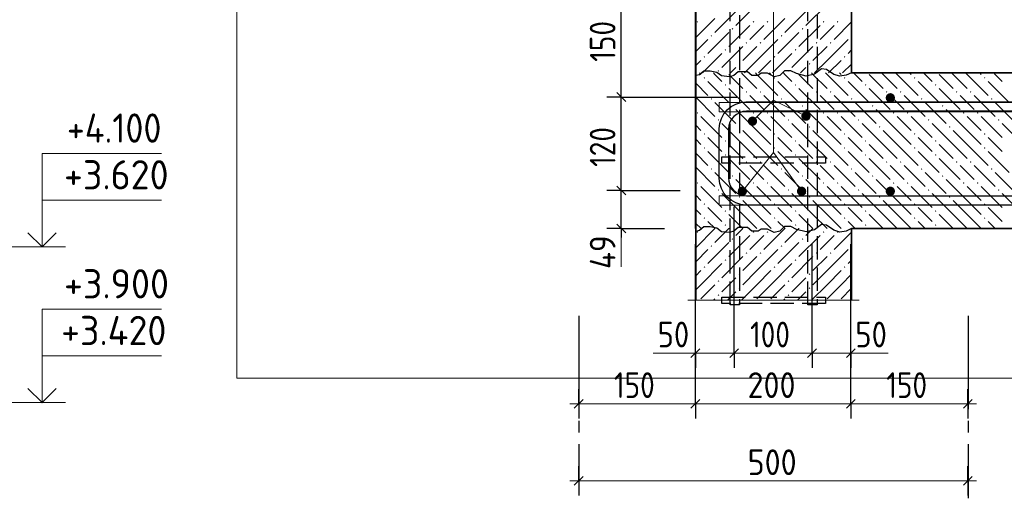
# Model space of a CAD drawing. Header units: millimetres. Extents: x 0 to 50400, y 0 to 35640.
# Tile 13 of 34: x 16548 to 26667, y 10718 to 15635. Entities that reach past the tile are written whole.
import ezdxf

# ---------------------------------------------------------------- set-up
doc = ezdxf.new("R2010")
doc.units = ezdxf.units.MM
doc.linetypes.add('______2', pattern=[324, 240, -84])
doc.linetypes.add('______5', pattern=[1320, 960, -120, 120, -120])
for name, color, linetype, lineweight in [('Standard', 7, 'Continuous', 25), ('ЖБ Перекрытие верхний уровень', 7, 'Continuous', 35), ('ЖБ Стена верхний уровень', 7, 'Continuous', 35), ('Размерная линия_ общее', 7, 'Continuous', 13)]:
    doc.layers.add(name, color=color, linetype=linetype, lineweight=lineweight)
doc.layers.add('Обрамление П-обр. равн.', color=7, linetype='Continuous', lineweight=25, true_color=0x5f1e0f)
doc.layers.add('Фоновоя арматура Х1', color=7, linetype='Continuous', lineweight=18, true_color=0x656565)
for name, color, linetype, true_color in [('Оси', 7, '______5', 0x656565), ('Стена фоновая арматура Х1', 7, '______2', 0xa0a0a0), ('Стена фоновая затяжка С-обр.', 7, '______2', 0xa0a0a0)]:
    doc.layers.add(name, color=color, linetype=linetype, true_color=true_color)
doc.layers.add('Размерная выноска', color=7, linetype='Continuous')
doc.styles.add('ISOCPEUR', font='txt')

msp = doc.modelspace()

# ---------------------------------------------------------------- hatches: boundary and pattern name
at = {"layer": 'ЖБ Перекрытие верхний уровень', "linetype": 'Continuous', "lineweight": 18, "transparency": 33554687}
for points in [[(23578, 15037), (23585, 15045), (23593, 15037), (23585, 15030)], [(24298, 15037), (24305, 15045), (24313, 15037), (24305, 15030)], [(25018, 15037), (25025, 15045), (25033, 15037), (25025, 15030)], [(25738, 15037), (25745, 15045), (25753, 15037), (25745, 15030)], [(26458, 15037), (26465, 15045), (26473, 15037), (26465, 15030)], [(23794, 14965), (23801, 14973), (23809, 14965), (23801, 14958)], [(24010, 14893), (24017, 14901), (24025, 14893), (24017, 14886)], [(24154, 14893), (24161, 14901), (24169, 14893), (24161, 14886)], [(24514, 14965), (24521, 14973), (24529, 14965), (24521, 14958)], [(24730, 14893), (24737, 14901), (24745, 14893), (24737, 14886)], [(24874, 14893), (24881, 14901), (24889, 14893), (24881, 14886)], [(25234, 14965), (25241, 14973), (25249, 14965), (25241, 14958)], [(25450, 14893), (25457, 14901), (25465, 14893), (25457, 14886)], [(25594, 14893), (25601, 14901), (25609, 14893), (25601, 14886)], [(25954, 14965), (25961, 14973), (25969, 14965), (25961, 14958)], [(26170, 14893), (26177, 14901), (26185, 14893), (26177, 14886)], [(26314, 14893), (26321, 14901), (26329, 14893), (26321, 14886)], [(23650, 14821), (23657, 14829), (23665, 14821), (23657, 14814)], [(24370, 14821), (24377, 14829), (24385, 14821), (24377, 14814)], [(25090, 14821), (25097, 14829), (25105, 14821), (25097, 14814)], [(25810, 14821), (25817, 14829), (25825, 14821), (25817, 14814)], [(26530, 14821), (26537, 14829), (26545, 14821), (26537, 14814)], [(23506, 14677), (23513, 14685), (23521, 14677), (23513, 14670)], [(23866, 14749), (23873, 14757), (23881, 14749), (23873, 14742)], [(24082, 14677), (24089, 14685), (24097, 14677), (24089, 14670)], [(24226, 14677), (24233, 14685), (24241, 14677), (24233, 14670)], [(24586, 14749), (24593, 14757), (24601, 14749), (24593, 14742)], [(24802, 14677), (24809, 14685), (24817, 14677), (24809, 14670)], [(24946, 14677), (24953, 14685), (24961, 14677), (24953, 14670)], [(25306, 14749), (25313, 14757), (25321, 14749), (25313, 14742)], [(25522, 14677), (25529, 14685), (25537, 14677), (25529, 14670)], [(25666, 14677), (25673, 14685), (25681, 14677), (25673, 14670)], [(26026, 14749), (26033, 14757), (26041, 14749), (26033, 14742)], [(26242, 14677), (26249, 14685), (26257, 14677), (26249, 14670)], [(26386, 14677), (26393, 14685), (26401, 14677), (26393, 14670)], [(23722, 14605), (23729, 14613), (23737, 14605), (23729, 14598)], [(24442, 14605), (24449, 14613), (24457, 14605), (24449, 14598)], [(25162, 14605), (25169, 14613), (25177, 14605), (25169, 14598)], [(25882, 14605), (25889, 14613), (25897, 14605), (25889, 14598)], [(26602, 14605), (26609, 14613), (26617, 14605), (26609, 14598)], [(23938, 14533), (23945, 14541), (23953, 14533), (23945, 14526)], [(24658, 14533), (24665, 14541), (24673, 14533), (24665, 14526)], [(25378, 14533), (25385, 14541), (25393, 14533), (25385, 14526)], [(26098, 14533), (26105, 14541), (26113, 14533), (26105, 14526)], [(23578, 14461), (23585, 14469), (23593, 14461), (23585, 14454)], [(23794, 14389), (23801, 14397), (23809, 14389), (23801, 14382)], [(24298, 14461), (24305, 14469), (24313, 14461), (24305, 14454)], [(24514, 14389), (24521, 14397), (24529, 14389), (24521, 14382)], [(25018, 14461), (25025, 14469), (25033, 14461), (25025, 14454)], [(25234, 14389), (25241, 14397), (25249, 14389), (25241, 14382)], [(25738, 14461), (25745, 14469), (25753, 14461), (25745, 14454)], [(25954, 14389), (25961, 14397), (25969, 14389), (25961, 14382)], [(26458, 14461), (26465, 14469), (26473, 14461), (26465, 14454)], [(23578, 14317), (23585, 14325), (23593, 14317), (23585, 14310)], [(24298, 14317), (24305, 14325), (24313, 14317), (24305, 14310)], [(25018, 14317), (25025, 14325), (25033, 14317), (25025, 14310)], [(25738, 14317), (25745, 14325), (25753, 14317), (25745, 14310)], [(26458, 14317), (26465, 14325), (26473, 14317), (26465, 14310)], [(23794, 14245), (23801, 14253), (23809, 14245), (23801, 14238)], [(24010, 14173), (24017, 14181), (24025, 14173), (24017, 14166)], [(24154, 14173), (24161, 14181), (24169, 14173), (24161, 14166)], [(24514, 14245), (24521, 14253), (24529, 14245), (24521, 14238)], [(24730, 14173), (24737, 14181), (24745, 14173), (24737, 14166)], [(24874, 14173), (24881, 14181), (24889, 14173), (24881, 14166)], [(25234, 14245), (25241, 14253), (25249, 14245), (25241, 14238)], [(25450, 14173), (25457, 14181), (25465, 14173), (25457, 14166)], [(25594, 14173), (25601, 14181), (25609, 14173), (25601, 14166)], [(25954, 14245), (25961, 14253), (25969, 14245), (25961, 14238)], [(26170, 14173), (26177, 14181), (26185, 14173), (26177, 14166)], [(26314, 14173), (26321, 14181), (26329, 14173), (26321, 14166)], [(23650, 14101), (23657, 14109), (23665, 14101), (23657, 14094)], [(24370, 14101), (24377, 14109), (24385, 14101), (24377, 14094)], [(25090, 14101), (25097, 14109), (25105, 14101), (25097, 14094)], [(25810, 14101), (25817, 14109), (25825, 14101), (25817, 14094)], [(26530, 14101), (26537, 14109), (26545, 14101), (26537, 14094)], [(23506, 13957), (23513, 13965), (23521, 13957), (23513, 13950)], [(23866, 14029), (23873, 14037), (23881, 14029), (23873, 14022)], [(24082, 13957), (24089, 13965), (24097, 13957), (24089, 13950)], [(24226, 13957), (24233, 13965), (24241, 13957), (24233, 13950)], [(24586, 14029), (24593, 14037), (24601, 14029), (24593, 14022)], [(24802, 13957), (24809, 13965), (24817, 13957), (24809, 13950)], [(24946, 13957), (24953, 13965), (24961, 13957), (24953, 13950)], [(25306, 14029), (25313, 14037), (25321, 14029), (25313, 14022)], [(25522, 13957), (25529, 13965), (25537, 13957), (25529, 13950)], [(25666, 13957), (25673, 13965), (25681, 13957), (25673, 13950)], [(26026, 14029), (26033, 14037), (26041, 14029), (26033, 14022)], [(26242, 13957), (26249, 13965), (26257, 13957), (26249, 13950)], [(26386, 13957), (26393, 13965), (26401, 13957), (26393, 13950)], [(23722, 13885), (23729, 13893), (23737, 13885), (23729, 13878)], [(24442, 13885), (24449, 13893), (24457, 13885), (24449, 13878)], [(25162, 13885), (25169, 13893), (25177, 13885), (25169, 13878)], [(25882, 13885), (25889, 13893), (25897, 13885), (25889, 13878)], [(26602, 13885), (26609, 13893), (26617, 13885), (26609, 13878)], [(23938, 13813), (23945, 13821), (23953, 13813), (23945, 13806)], [(24658, 13813), (24665, 13821), (24673, 13813), (24665, 13806)], [(25378, 13813), (25385, 13821), (25393, 13813), (25385, 13806)], [(26098, 13813), (26105, 13821), (26113, 13813), (26105, 13806)], [(23578, 13741), (23585, 13749), (23593, 13741), (23585, 13734)], [(23794, 13669), (23801, 13677), (23809, 13669), (23801, 13662)], [(24298, 13741), (24305, 13749), (24313, 13741), (24305, 13734)], [(24514, 13669), (24521, 13677), (24529, 13669), (24521, 13662)], [(25018, 13741), (25025, 13749), (25033, 13741), (25025, 13734)], [(25234, 13669), (25241, 13677), (25249, 13669), (25241, 13662)], [(25738, 13741), (25745, 13749), (25753, 13741), (25745, 13734)], [(25954, 13669), (25961, 13677), (25969, 13669), (25961, 13662)], [(26458, 13741), (26465, 13749), (26473, 13741), (26465, 13734)], [(23578, 13597), (23585, 13605), (23593, 13597), (23585, 13590)], [(24298, 13597), (24305, 13605), (24313, 13597), (24305, 13590)], [(25018, 13597), (25025, 13605), (25033, 13597), (25025, 13590)], [(25738, 13597), (25745, 13605), (25753, 13597), (25745, 13590)], [(26458, 13597), (26465, 13605), (26473, 13597), (26465, 13590)], [(23794, 13525), (23801, 13533), (23809, 13525), (23801, 13518)], [(24514, 13525), (24521, 13533), (24529, 13525), (24521, 13518)], [(25234, 13525), (25241, 13533), (25249, 13525), (25241, 13518)], [(25954, 13525), (25961, 13533), (25969, 13525), (25961, 13518)]]:
    msp.add_hatch(color=7, dxfattribs=at).paths.add_polyline_path(points, flags=16)
at = {"layer": 'ЖБ Стена верхний уровень', "linetype": 'Continuous', "lineweight": 18, "transparency": 33554687}
for points in [[(23506, 15613), (23513, 15621), (23521, 15613), (23513, 15606)], [(24082, 15613), (24089, 15621), (24097, 15613), (24089, 15606)], [(24226, 15613), (24233, 15621), (24241, 15613), (24233, 15606)], [(24802, 15613), (24809, 15621), (24817, 15613), (24809, 15606)], [(24946, 15613), (24953, 15621), (24961, 15613), (24953, 15606)], [(23866, 15541), (23873, 15549), (23881, 15541), (23873, 15534)], [(24586, 15541), (24593, 15549), (24601, 15541), (24593, 15534)], [(23650, 15469), (23657, 15477), (23665, 15469), (23657, 15462)], [(24010, 15397), (24017, 15405), (24025, 15397), (24017, 15390)], [(24154, 15397), (24161, 15405), (24169, 15397), (24161, 15390)], [(24370, 15469), (24377, 15477), (24385, 15469), (24377, 15462)], [(24730, 15397), (24737, 15405), (24745, 15397), (24737, 15390)], [(24874, 15397), (24881, 15405), (24889, 15397), (24881, 15390)], [(25090, 15469), (25096, 15476), (25096, 15463)], [(23794, 15325), (23801, 15333), (23809, 15325), (23801, 15318)], [(24514, 15325), (24521, 15333), (24529, 15325), (24521, 15318)], [(23578, 15253), (23585, 15261), (23593, 15253), (23585, 15246)], [(23938, 15181), (23945, 15189), (23953, 15181), (23945, 15174)], [(24298, 15253), (24305, 15261), (24313, 15253), (24305, 15246)], [(24658, 15181), (24665, 15189), (24673, 15181), (24665, 15174)], [(25018, 15253), (25025, 15261), (25033, 15253), (25025, 15246)], [(23722, 15109), (23729, 15117), (23737, 15109), (23729, 15102)], [(24442, 15109), (24449, 15117), (24457, 15109), (24449, 15102)], [(23506, 13453), (23513, 13461), (23521, 13453), (23513, 13446)], [(24082, 13453), (24089, 13461), (24097, 13453), (24089, 13446)], [(24226, 13453), (24233, 13461), (24241, 13453), (24233, 13446)], [(24802, 13453), (24809, 13461), (24817, 13453), (24809, 13446)], [(24946, 13453), (24953, 13461), (24961, 13453), (24953, 13446)], [(23866, 13381), (23873, 13389), (23881, 13381), (23873, 13374)], [(24586, 13381), (24593, 13389), (24601, 13381), (24593, 13374)], [(23650, 13309), (23657, 13317), (23665, 13309), (23657, 13302)], [(24370, 13309), (24377, 13317), (24385, 13309), (24377, 13302)], [(25090, 13309), (25096, 13316), (25096, 13303)], [(23794, 13165), (23801, 13173), (23809, 13165), (23801, 13158)], [(24010, 13237), (24017, 13245), (24025, 13237), (24017, 13230)], [(24154, 13237), (24161, 13245), (24169, 13237), (24161, 13230)], [(24514, 13165), (24521, 13173), (24529, 13165), (24521, 13158)], [(24730, 13237), (24737, 13245), (24745, 13237), (24737, 13230)], [(24874, 13237), (24881, 13245), (24889, 13237), (24881, 13230)], [(23578, 13093), (23585, 13101), (23593, 13093), (23585, 13086)], [(24298, 13093), (24305, 13101), (24313, 13093), (24305, 13086)], [(25018, 13093), (25025, 13101), (25033, 13093), (25025, 13086)], [(23722, 12949), (23729, 12957), (23737, 12949), (23729, 12942)], [(23938, 13021), (23945, 13029), (23953, 13021), (23945, 13014)], [(24442, 12949), (24449, 12957), (24457, 12949), (24449, 12942)], [(24658, 13021), (24665, 13029), (24673, 13021), (24665, 13014)], [(23938, 12877), (23945, 12885), (23953, 12877), (23945, 12870)], [(24658, 12877), (24665, 12885), (24673, 12877), (24665, 12870)], [(23722, 12805), (23729, 12813), (23737, 12805), (23729, 12798)], [(24442, 12805), (24449, 12813), (24457, 12805), (24449, 12798)]]:
    msp.add_hatch(color=7, dxfattribs=at).paths.add_polyline_path(points, flags=16)
at = {"layer": 'Фоновоя арматура Х1', "linetype": 'Continuous', "lineweight": 18, "transparency": 33554687}
for points in [[(25544, 14833), (25540, 14851), (25530, 14867), (25514, 14877), (25496, 14881), (25477, 14877), (25462, 14867), (25451, 14851), (25448, 14833), (25451, 14814), (25462, 14799), (25477, 14788), (25496, 14785), (25514, 14788), (25530, 14799), (25540, 14814)], [(24677, 14644), (24673, 14662), (24663, 14678), (24647, 14688), (24629, 14692), (24610, 14688), (24595, 14678), (24584, 14662), (24581, 14644), (24584, 14626), (24595, 14610), (24610, 14600), (24629, 14596), (24647, 14600), (24663, 14610), (24673, 14626)], [(24127, 14593), (24123, 14611), (24113, 14627), (24097, 14637), (24079, 14641), (24061, 14637), (24045, 14627), (24035, 14611), (24031, 14593), (24035, 14574), (24045, 14559), (24061, 14548), (24079, 14545), (24097, 14548), (24113, 14559), (24123, 14574)], [(24023, 13873), (24019, 13891), (24009, 13907), (23993, 13917), (23975, 13921), (23957, 13917), (23941, 13907), (23931, 13891), (23927, 13873), (23931, 13854), (23941, 13839), (23957, 13828), (23975, 13825), (23993, 13828), (24009, 13839), (24019, 13854)], [(24632, 13873), (24628, 13891), (24618, 13907), (24602, 13917), (24584, 13921), (24565, 13917), (24550, 13907), (24539, 13891), (24536, 13873), (24539, 13854), (24550, 13839), (24565, 13828), (24584, 13825), (24602, 13828), (24618, 13839), (24628, 13854)], [(25544, 13873), (25540, 13891), (25530, 13907), (25514, 13917), (25496, 13921), (25477, 13917), (25462, 13907), (25451, 13891), (25448, 13873), (25451, 13854), (25462, 13839), (25477, 13828), (25496, 13825), (25514, 13828), (25530, 13839), (25540, 13854)]]:
    msp.add_hatch(color=7, dxfattribs=at).paths.add_polyline_path(points)

# ---------------------------------------------------------------- linework, layer by layer
at = {"layer": 'Standard', "color": 7, "linetype": 'Continuous', "lineweight": 13, "transparency": 33554687}
for p, q in [((24296, 14272), (24296, 18208)), ((24079, 14593), (24296, 14809)), ((24296, 14809), (24629, 14644)), ((23975, 13873), (24296, 14272)), ((24296, 14272), (24584, 13873)), ((22731, 13489), (22731, 13097)), ((17017, 13302), (16217, 13302)), ((23492, 12209), (23060, 12209)), ((25091, 12209), (25475, 12209)), ((17017, 11702), (16217, 11702))]:
    msp.add_line(p, q, dxfattribs=at)
at = {"layer": 'Standard', "color": 254, "linetype": 'Continuous', "lineweight": 13, "true_color": 0xc4c4ff, "transparency": 33554687}
msp.add_lwpolyline([(18781, 11953), (29774, 11953), (29774, 20969), (18781, 20969), (18781, 11953)], dxfattribs=at)
at = {"layer": 'Standard', "color": 7, "linetype": 'Continuous', "lineweight": 25, "transparency": 33554687}
for points in [[(25096, 15089), (25042, 15064), (24978, 15054), (24914, 15073), (24840, 15125), (24789, 15131), (24715, 15075), (24632, 15056), (24533, 15081), (24472, 15109), (24408, 15109), (24360, 15062), (24303, 15049), (24232, 15085), (24168, 15085), (24136, 15063), (24072, 15063), (24027, 15099), (23931, 15099), (23887, 15063), (23842, 15049), (23759, 15057), (23714, 15093), (23643, 15106), (23579, 15106), (23535, 15070), (23496, 15061)], [(25096, 13489), (25042, 13464), (24978, 13454), (24914, 13473), (24840, 13525), (24789, 13531), (24715, 13475), (24632, 13456), (24533, 13481), (24472, 13509), (24408, 13509), (24360, 13462), (24303, 13449), (24232, 13485), (24168, 13485), (24136, 13463), (24072, 13463), (24027, 13499), (23931, 13499), (23887, 13463), (23842, 13449), (23759, 13457), (23714, 13493), (23643, 13506), (23579, 13506), (23535, 13470), (23496, 13461)]]:
    msp.add_lwpolyline(points, dxfattribs=at)
at = {"layer": 'Standard', "color": 7, "linetype": 'Continuous', "lineweight": 13, "transparency": 33554687}
for points in [[(16777, 13782), (16777, 14262), (18005, 14262)], [(16777, 13302), (16777, 13782), (18005, 13782)], [(16777, 12182), (16777, 12662), (18005, 12662)], [(16777, 11702), (16777, 12182), (18005, 12182)]]:
    msp.add_lwpolyline(points, dxfattribs=at)
at = {"layer": 'Standard', "color": 7, "linetype": 'Continuous', "lineweight": 35, "transparency": 33554687}
for points in [[(16632, 13447), (16777, 13302), (16922, 13447)], [(16632, 11847), (16777, 11702), (16922, 11847)]]:
    msp.add_lwpolyline(points, dxfattribs=at)
at = {"layer": 'ЖБ Перекрытие верхний уровень', "color": 7, "linetype": 'Continuous', "lineweight": 35, "transparency": 33554687}
for p, q in [((23495, 17329), (23495, 13489)), ((25095, 15089), (25095, 17329)), ((28972, 15089), (25095, 15089)), ((23495, 13489), (23496, 13489)), ((25095, 13489), (28972, 13489))]:
    msp.add_line(p, q, dxfattribs=at)
at = {"layer": 'ЖБ Перекрытие верхний уровень', "color": 9, "linetype": 'Continuous', "lineweight": 18, "true_color": 0xc7c7c7, "transparency": 33554687}
for p, q in [((23534, 15089), (23549, 15073)), ((23693, 15073), (23678, 15089)), ((23981, 15073), (23966, 15089)), ((24110, 15089), (24125, 15073)), ((24254, 15089), (24269, 15073)), ((24413, 15073), (24398, 15089)), ((24701, 15073), (24686, 15089)), ((24830, 15089), (24845, 15073)), ((24974, 15089), (24989, 15073)), ((25133, 15073), (25118, 15089)), ((25421, 15073), (25406, 15089)), ((25550, 15089), (25565, 15073)), ((25694, 15089), (25709, 15073)), ((25853, 15073), (25838, 15089)), ((26141, 15073), (26126, 15089)), ((26270, 15089), (26285, 15073)), ((26414, 15089), (26429, 15073)), ((26573, 15073), (26558, 15089)), ((23496, 14983), (23621, 14857)), ((23621, 15001), (23837, 14785)), ((23765, 15001), (23693, 15073)), ((23837, 15073), (23981, 14929)), ((23981, 15073), (24125, 14929)), ((24125, 15073), (24341, 14857)), ((24341, 15001), (24557, 14785)), ((24485, 15001), (24413, 15073)), ((24557, 15073), (24701, 14929)), ((24701, 15073), (24845, 14929)), ((24845, 15073), (25061, 14857)), ((25061, 15001), (25277, 14785)), ((25205, 15001), (25133, 15073)), ((25277, 15073), (25421, 14929)), ((25421, 15073), (25565, 14929)), ((25565, 15073), (25781, 14857)), ((25781, 15001), (25997, 14785)), ((25925, 15001), (25853, 15073)), ((25997, 15073), (26141, 14929)), ((26141, 15073), (26285, 14929)), ((26285, 15073), (26501, 14857)), ((26501, 15001), (26717, 14785)), ((26645, 15001), (26573, 15073)), ((23837, 14929), (24053, 14713)), ((24557, 14929), (24773, 14713)), ((25277, 14929), (25493, 14713)), ((25997, 14929), (26213, 14713)), ((23496, 14839), (23693, 14641)), ((23693, 14785), (23909, 14569)), ((24125, 14785), (24053, 14857)), ((24197, 14713), (24125, 14785)), ((24197, 14857), (24413, 14641)), ((24413, 14785), (24629, 14569)), ((24845, 14785), (24773, 14857)), ((24917, 14713), (24845, 14785)), ((24917, 14857), (25133, 14641)), ((25133, 14785), (25349, 14569)), ((25565, 14785), (25493, 14857)), ((25637, 14713), (25565, 14785)), ((25637, 14857), (25853, 14641)), ((25853, 14785), (26069, 14569)), ((26285, 14785), (26213, 14857)), ((26357, 14713), (26285, 14785)), ((26357, 14857), (26573, 14641)), ((26573, 14785), (26789, 14569)), ((24125, 14497), (23909, 14713)), ((24845, 14497), (24629, 14713)), ((25565, 14497), (25349, 14713)), ((26285, 14497), (26069, 14713)), ((23549, 14641), (23765, 14425)), ((24125, 14641), (24269, 14497)), ((24269, 14641), (24485, 14425)), ((24845, 14641), (24989, 14497)), ((24989, 14641), (25205, 14425)), ((25565, 14641), (25709, 14497)), ((25709, 14641), (25925, 14425)), ((26285, 14641), (26429, 14497)), ((26429, 14641), (26645, 14425)), ((23496, 14551), (23549, 14497)), ((23981, 14353), (23765, 14569)), ((23981, 14497), (24125, 14353)), ((24125, 14497), (24269, 14353)), ((24701, 14353), (24485, 14569)), ((24701, 14497), (24845, 14353)), ((24845, 14497), (24989, 14353)), ((25421, 14353), (25205, 14569)), ((25421, 14497), (25565, 14353)), ((25565, 14497), (25709, 14353)), ((26141, 14353), (25925, 14569)), ((26141, 14497), (26285, 14353)), ((26285, 14497), (26429, 14353)), ((26861, 14353), (26645, 14569)), ((23496, 14407), (23549, 14353)), ((23693, 14353), (23621, 14425)), ((24413, 14353), (24341, 14425)), ((25133, 14353), (25061, 14425)), ((25853, 14353), (25781, 14425)), ((26573, 14353), (26501, 14425)), ((23621, 14281), (23837, 14065)), ((23765, 14281), (23693, 14353)), ((23837, 14353), (23981, 14209)), ((23981, 14353), (24125, 14209)), ((24125, 14353), (24341, 14137)), ((24341, 14281), (24557, 14065)), ((24485, 14281), (24413, 14353)), ((24557, 14353), (24701, 14209)), ((24701, 14353), (24845, 14209)), ((24845, 14353), (25061, 14137)), ((25061, 14281), (25277, 14065)), ((25205, 14281), (25133, 14353)), ((25277, 14353), (25421, 14209)), ((25421, 14353), (25565, 14209)), ((25565, 14353), (25781, 14137)), ((25781, 14281), (25997, 14065)), ((25925, 14281), (25853, 14353)), ((25997, 14353), (26141, 14209)), ((26141, 14353), (26285, 14209)), ((26285, 14353), (26501, 14137)), ((26501, 14281), (26717, 14065)), ((26645, 14281), (26573, 14353)), ((23496, 14263), (23621, 14137)), ((23837, 14209), (24053, 13993)), ((24557, 14209), (24773, 13993)), ((25277, 14209), (25493, 13993)), ((25997, 14209), (26213, 13993)), ((23496, 14119), (23693, 13921)), ((24125, 14065), (24053, 14137)), ((24197, 14137), (24413, 13921)), ((24845, 14065), (24773, 14137)), ((24917, 14137), (25133, 13921)), ((25565, 14065), (25493, 14137)), ((25637, 14137), (25853, 13921)), ((26285, 14065), (26213, 14137)), ((26357, 14137), (26573, 13921)), ((23693, 14065), (23909, 13849)), ((24125, 13777), (23909, 13993)), ((24197, 13993), (24125, 14065)), ((24413, 14065), (24629, 13849)), ((24845, 13777), (24629, 13993)), ((24917, 13993), (24845, 14065)), ((25133, 14065), (25349, 13849)), ((25565, 13777), (25349, 13993)), ((25637, 13993), (25565, 14065)), ((25853, 14065), (26069, 13849)), ((26285, 13777), (26069, 13993)), ((26357, 13993), (26285, 14065)), ((26573, 14065), (26789, 13849)), ((23549, 13921), (23765, 13705)), ((24125, 13921), (24269, 13777)), ((24269, 13921), (24485, 13705)), ((24845, 13921), (24989, 13777)), ((24989, 13921), (25205, 13705)), ((25565, 13921), (25709, 13777)), ((25709, 13921), (25925, 13705)), ((26285, 13921), (26429, 13777)), ((26429, 13921), (26645, 13705)), ((23496, 13831), (23549, 13777)), ((23981, 13633), (23765, 13849)), ((23981, 13777), (24125, 13633)), ((24125, 13777), (24269, 13633)), ((24701, 13633), (24485, 13849)), ((24701, 13777), (24845, 13633)), ((24845, 13777), (24989, 13633)), ((25421, 13633), (25205, 13849)), ((25421, 13777), (25565, 13633)), ((25565, 13777), (25709, 13633)), ((26141, 13633), (25925, 13849)), ((26141, 13777), (26285, 13633)), ((26285, 13777), (26429, 13633)), ((26861, 13633), (26645, 13849)), ((23496, 13687), (23549, 13633)), ((23693, 13633), (23621, 13705)), ((24413, 13633), (24341, 13705)), ((25133, 13633), (25061, 13705)), ((25853, 13633), (25781, 13705)), ((26573, 13633), (26501, 13705)), ((23621, 13561), (23694, 13489)), ((23765, 13561), (23693, 13633)), ((23837, 13633), (23981, 13489)), ((23981, 13633), (24125, 13489)), ((24125, 13633), (24270, 13489)), ((24341, 13561), (24414, 13489)), ((24485, 13561), (24413, 13633)), ((24557, 13633), (24701, 13489)), ((24701, 13633), (24845, 13489)), ((24845, 13633), (24990, 13489)), ((25061, 13561), (25134, 13489)), ((25205, 13561), (25133, 13633)), ((25277, 13633), (25421, 13489)), ((25421, 13633), (25565, 13489)), ((25565, 13633), (25710, 13489)), ((25781, 13561), (25854, 13489)), ((25925, 13561), (25853, 13633)), ((25997, 13633), (26141, 13489)), ((26141, 13633), (26285, 13489)), ((26285, 13633), (26430, 13489)), ((26501, 13561), (26574, 13489)), ((26645, 13561), (26573, 13633)), ((23496, 13543), (23550, 13489)), ((23837, 13489), (23838, 13489)), ((24557, 13489), (24558, 13489)), ((25277, 13489), (25278, 13489)), ((25997, 13489), (25998, 13489))]:
    msp.add_line(p, q, dxfattribs=at)
at = {"layer": 'ЖБ Стена верхний уровень', "color": 7, "linetype": 'Continuous', "lineweight": 35, "transparency": 33554687}
for p, q in [((23496, 18929), (23496, 12753)), ((25096, 15089), (25096, 18929)), ((25096, 12753), (25096, 13489))]:
    msp.add_line(p, q, dxfattribs=at)
at = {"layer": 'ЖБ Стена верхний уровень', "color": 9, "linetype": 'Continuous', "lineweight": 18, "true_color": 0xc7c7c7, "transparency": 33554687}
for p, q in [((24125, 15793), (23909, 15577)), ((24845, 15793), (24629, 15577)), ((23909, 15721), (23693, 15505)), ((24629, 15721), (24413, 15505)), ((23693, 15649), (23496, 15452)), ((24413, 15649), (24197, 15433)), ((25096, 15612), (24917, 15433)), ((23837, 15505), (23621, 15289)), ((24053, 15577), (23837, 15361)), ((24053, 15433), (24125, 15505)), ((24125, 15505), (24197, 15577)), ((24557, 15505), (24341, 15289)), ((24773, 15577), (24557, 15361)), ((24773, 15433), (24845, 15505)), ((24845, 15505), (24917, 15577)), ((23496, 15308), (23621, 15433)), ((24125, 15217), (24341, 15433)), ((24845, 15217), (25061, 15433)), ((23565, 15089), (23765, 15289)), ((23981, 15361), (23765, 15145)), ((24125, 15361), (23981, 15217)), ((24285, 15089), (24485, 15289)), ((24701, 15361), (24485, 15145)), ((24845, 15361), (24701, 15217)), ((25096, 15324), (25061, 15289)), ((23549, 15217), (23496, 15164)), ((24125, 15217), (23997, 15089)), ((24269, 15217), (24141, 15089)), ((24845, 15217), (24717, 15089)), ((24989, 15217), (24861, 15089)), ((25005, 15089), (25096, 15180)), ((23853, 15089), (23909, 15145)), ((24573, 15089), (24629, 15145)), ((23693, 13489), (23496, 13292)), ((23837, 13489), (23693, 13345)), ((23981, 13489), (23909, 13417)), ((24413, 13489), (24197, 13273)), ((24557, 13489), (24413, 13345)), ((24701, 13489), (24629, 13417)), ((24053, 13417), (23837, 13201)), ((24125, 13345), (24197, 13417)), ((24773, 13417), (24557, 13201)), ((24845, 13345), (24917, 13417)), ((25096, 13452), (24917, 13273)), ((23496, 13148), (23621, 13273)), ((23837, 13345), (23621, 13129)), ((24053, 13273), (24125, 13345)), ((24125, 13057), (24341, 13273)), ((24557, 13345), (24341, 13129)), ((24773, 13273), (24845, 13345)), ((24845, 13057), (25061, 13273)), ((23981, 13201), (23765, 12985)), ((24125, 13201), (23981, 13057)), ((24701, 13201), (24485, 12985)), ((24845, 13201), (24701, 13057)), ((25096, 13164), (25061, 13129)), ((23549, 13057), (23496, 13004)), ((23549, 12913), (23765, 13129)), ((24125, 13057), (23981, 12913)), ((24269, 13057), (24125, 12913)), ((24269, 12913), (24485, 13129)), ((24845, 13057), (24701, 12913)), ((24989, 13057), (24845, 12913)), ((23837, 12913), (23909, 12985)), ((24557, 12913), (24629, 12985)), ((24989, 12913), (25096, 13020)), ((23549, 12913), (23496, 12860)), ((23693, 12913), (23549, 12769)), ((23765, 12841), (23837, 12913)), ((24125, 12913), (23965, 12753)), ((24269, 12913), (24125, 12769)), ((24413, 12913), (24269, 12769)), ((24485, 12841), (24557, 12913)), ((24845, 12913), (24685, 12753)), ((24989, 12913), (24845, 12769)), ((25096, 12876), (24989, 12769)), ((23693, 12769), (23677, 12753)), ((23909, 12841), (23821, 12753)), ((24413, 12769), (24397, 12753)), ((24629, 12841), (24541, 12753))]:
    msp.add_line(p, q, dxfattribs=at)
at = {"layer": 'Обрамление П-обр. равн.', "color": 38, "linetype": 'Continuous', "lineweight": 25, "true_color": 0x5f1e0f, "transparency": 33554687}
for points in [[(28631, 13729), (24009, 13729), (23959, 13736), (23907, 13753), (23859, 13780), (23819, 13813), (23786, 13853), (23759, 13901), (23742, 13953), (23735, 14003), (23735, 14519), (23742, 14569), (23759, 14621), (23786, 14669), (23819, 14709), (23859, 14742), (23907, 14769), (23959, 14786), (24009, 14793), (28631, 14793)], [(28631, 13729), (24009, 13729), (23959, 13736), (23907, 13753), (23859, 13780), (23819, 13813), (23786, 13853), (23759, 13901), (23742, 13953), (23735, 14003), (23735, 14519), (23742, 14569), (23759, 14621), (23786, 14669), (23819, 14709), (23859, 14742), (23907, 14769), (23959, 14786), (24009, 14793), (28631, 14793)], [(28631, 14697), (24016, 14697), (23981, 14692), (23946, 14680), (23914, 14662), (23887, 14640), (23865, 14614), (23847, 14582), (23836, 14547), (23831, 14512), (23831, 14010), (23836, 13975), (23847, 13940), (23865, 13907), (23887, 13881), (23914, 13859), (23946, 13841), (23981, 13830), (24016, 13825), (28631, 13825)], [(28631, 14697), (24016, 14697), (23981, 14692), (23946, 14680), (23914, 14662), (23887, 14640), (23865, 14614), (23847, 14582), (23836, 14547), (23831, 14512), (23831, 14010), (23836, 13975), (23847, 13940), (23865, 13907), (23887, 13881), (23914, 13859), (23946, 13841), (23981, 13830), (24016, 13825), (28631, 13825)]]:
    msp.add_lwpolyline(points, dxfattribs=at)
at = {"layer": 'Оси', "color": 8, "linetype": '______5', "lineweight": -3, "transparency": 33554687}
for p, q in [((22296, 12593), (22296, 10782)), ((26296, 12593), (26296, 10718))]:
    msp.add_line(p, q, dxfattribs=at)
at = {"layer": 'Размерная выноска', "color": 7, "linetype": 'Continuous', "lineweight": 13, "transparency": 33554687}
msp.add_line((25176, 12753), (23416, 12753), dxfattribs=at)
at = {"layer": 'Размерная линия_ общее', "color": 7, "linetype": 'Continuous', "lineweight": -3, "transparency": 33554687}
for p, q in [((22731, 14841), (22731, 16041)), ((22731, 13881), (22731, 14841)), ((22731, 13489), (22731, 13881)), ((22731, 13489), (22731, 13399))]:
    msp.add_line(p, q, dxfattribs=at)
at = {"layer": 'Размерная линия_ общее', "color": 7, "linetype": 'Continuous', "lineweight": 25, "transparency": 33554687}
for p, q in [((22776, 14796), (22686, 14886)), ((22776, 13836), (22686, 13926)), ((22776, 13444), (22686, 13534)), ((23447, 12164), (23537, 12254)), ((23846, 12164), (23936, 12254)), ((24646, 12164), (24736, 12254)), ((25046, 12164), (25136, 12254)), ((22248, 11644), (22338, 11734)), ((23447, 11644), (23537, 11734)), ((25046, 11644), (25136, 11734)), ((26248, 11644), (26338, 11734)), ((22248, 10852), (22338, 10942)), ((26248, 10852), (26338, 10942))]:
    msp.add_line(p, q, dxfattribs=at)
at = {"layer": 'Размерная линия_ общее', "color": 253, "linetype": 'Continuous', "lineweight": -3, "true_color": 0xa0a0a0, "transparency": 33554687}
for p, q in [((22731, 14841), (22581, 14841)), ((22731, 14841), (22881, 14841)), ((22731, 14841), (23919, 14841)), ((22731, 13881), (22581, 13881)), ((22731, 13881), (22881, 13881)), ((22731, 13881), (23335, 13881)), ((22731, 13489), (22581, 13489)), ((22731, 13489), (22881, 13489)), ((22731, 13489), (23175, 13489)), ((23492, 12209), (23492, 12359)), ((23891, 12209), (23891, 12359)), ((24691, 12209), (24691, 12359)), ((25091, 12209), (25091, 12359)), ((23492, 12209), (23492, 12059)), ((23891, 12209), (23891, 12059)), ((24691, 12209), (24691, 12059)), ((25091, 12209), (25091, 12059)), ((22293, 11689), (22293, 11839)), ((23492, 11689), (23492, 11839)), ((25091, 11689), (25091, 11839)), ((26293, 11689), (26293, 11839)), ((22293, 11689), (22293, 11539)), ((22293, 11689), (22293, 11689)), ((23492, 11689), (23492, 11539)), ((25091, 11689), (25091, 11539)), ((26293, 11689), (26293, 11539)), ((26293, 11689), (26293, 11673)), ((22293, 10897), (22293, 11047)), ((26293, 10897), (26293, 11047)), ((22293, 10897), (22293, 10747)), ((22293, 10897), (22293, 10897)), ((26293, 10897), (26293, 10747)), ((26293, 10897), (26293, 10897))]:
    msp.add_line(p, q, dxfattribs=at)
at = {"layer": 'Размерная линия_ общее', "color": 7, "linetype": 'Continuous', "lineweight": 13, "transparency": 33554687}
for p, q in [((23492, 12209), (23402, 12209)), ((23492, 12209), (23891, 12209)), ((23891, 12209), (24691, 12209)), ((24691, 12209), (25091, 12209)), ((25091, 12209), (25181, 12209)), ((22293, 11689), (22203, 11689)), ((22293, 11689), (23492, 11689)), ((23492, 11689), (25091, 11689)), ((25091, 11689), (26293, 11689)), ((26293, 11689), (26383, 11689)), ((22293, 10897), (22203, 10897)), ((22293, 10897), (26293, 10897)), ((26293, 10897), (26383, 10897))]:
    msp.add_line(p, q, dxfattribs=at)
at = {"layer": 'Размерная линия_ общее', "color": 253, "linetype": 'Continuous', "lineweight": -3, "true_color": 0xa0a0a0, "transparency": 33554687}
for points in [[(23891, 12209), (23891, 12229), (23891, 12229), (23891, 12229), (23891, 12229), (23891, 12937), (23891, 12937), (23891, 13713)], [(23492, 12209), (23492, 12229), (23492, 12229), (23492, 12229), (23492, 12229), (23492, 12596), (23492, 12596), (23492, 13329)], [(24691, 12209), (24691, 12229), (24691, 12229), (24691, 13329)], [(25091, 12209), (25091, 12229), (25091, 12229), (25091, 13329)], [(23492, 11689), (23492, 11710), (23492, 11710), (23492, 11710), (23492, 11710), (23492, 12465), (23492, 12465), (23492, 12546)], [(25091, 11689), (25091, 11710), (25091, 11710), (25091, 12546)]]:
    msp.add_lwpolyline(points, dxfattribs=at)
at = {"layer": 'Стена фоновая арматура Х1', "color": 253, "linetype": '______2', "lineweight": -3, "true_color": 0xa0a0a0, "transparency": 33554687}
for points in [[(23848, 12705), (23848, 20217), (23944, 20217), (23944, 12705), (23848, 12705)], [(23848, 12705), (23848, 20217), (23944, 20217), (23944, 12705), (23848, 12705)], [(24648, 12705), (24648, 20217), (24744, 20217), (24744, 12705), (24648, 12705)], [(24648, 12705), (24648, 20217), (24744, 20217), (24744, 12705), (24648, 12705)]]:
    msp.add_lwpolyline(points, dxfattribs=at)
at = {"layer": 'Стена фоновая затяжка С-обр.', "color": 253, "linetype": '______2', "lineweight": -3, "true_color": 0xa0a0a0, "transparency": 33554687}
for points in [[(24828, 14161), (23764, 14161), (23764, 14225), (24828, 14225), (24828, 14161)], [(24828, 12721), (23764, 12721), (23764, 12785), (24828, 12785), (24828, 12721)]]:
    msp.add_lwpolyline(points, dxfattribs=at)
at = {"layer": 'Фоновоя арматура Х1', "color": 251, "linetype": 'Continuous', "lineweight": 18, "true_color": 0x656565, "transparency": 33554687}
for points in [[(23736, 14785), (29022, 14785), (29022, 14689), (23736, 14689), (23736, 14785)], [(23736, 14785), (29022, 14785), (29022, 14689), (23736, 14689), (23736, 14785)], [(23736, 13825), (29022, 13825), (29022, 13729), (23736, 13729), (23736, 13825)], [(23736, 13825), (29022, 13825), (29022, 13729), (23736, 13729), (23736, 13825)]]:
    msp.add_lwpolyline(points, dxfattribs=at)

# ---------------------------------------------------------------- texts
at = {"layer": 'Standard', "color": 7, "linetype": 'Continuous', "lineweight": 25, "transparency": 33554687, "char_height": 300, "attachment_point": 7, "style": 'ISOCPEUR'}
for s, insert, width in [('\\W0.90;+4.100', (17033, 14372), 1244.56), ('\\W0.95;+3.620', (17003, 13892), 1281.44), ('\\W0.95;+3.900', (17003, 12772), 1281.44), ('\\W0.95;+3.420', (16973, 12292), 1311.68)]:
    msp.add_mtext(s, dxfattribs=dict(at, insert=insert, width=width))
at = {"layer": 'Размерная линия_ общее', "color": 7, "linetype": 'Continuous', "lineweight": 25, "transparency": 33554687, "char_height": 264, "attachment_point": 7, "rotation": 90, "style": 'ISOCPEUR'}
for s, insert, width in [('\\W0.83;150', (22671, 15203), 610.29), ('\\W0.83;120', (22671, 14123), 610.29), ('\\W0.88;49', (22671, 13074), 512.17)]:
    msp.add_mtext(s, dxfattribs=dict(at, insert=insert, width=width))
at = {"layer": 'Размерная линия_ общее', "color": 7, "linetype": 'Continuous', "lineweight": 25, "transparency": 33554687, "char_height": 264, "attachment_point": 7, "style": 'ISOCPEUR'}
for s, insert, width in [('\\W0.87;50', (23104, 12269), 484.71), ('\\W0.83;100', (24054, 12269), 610.29), ('\\W0.87;50', (25136, 12269), 484.71), ('\\W0.83;150', (22655, 11749), 610.29), ('\\W0.91;200', (24028, 11749), 674.39), ('\\W0.83;150', (25454, 11749), 610.29), ('\\W0.91;500', (24029, 10957), 674.38)]:
    msp.add_mtext(s, dxfattribs=dict(at, insert=insert, width=width))

doc.saveas('drawing.dxf')
